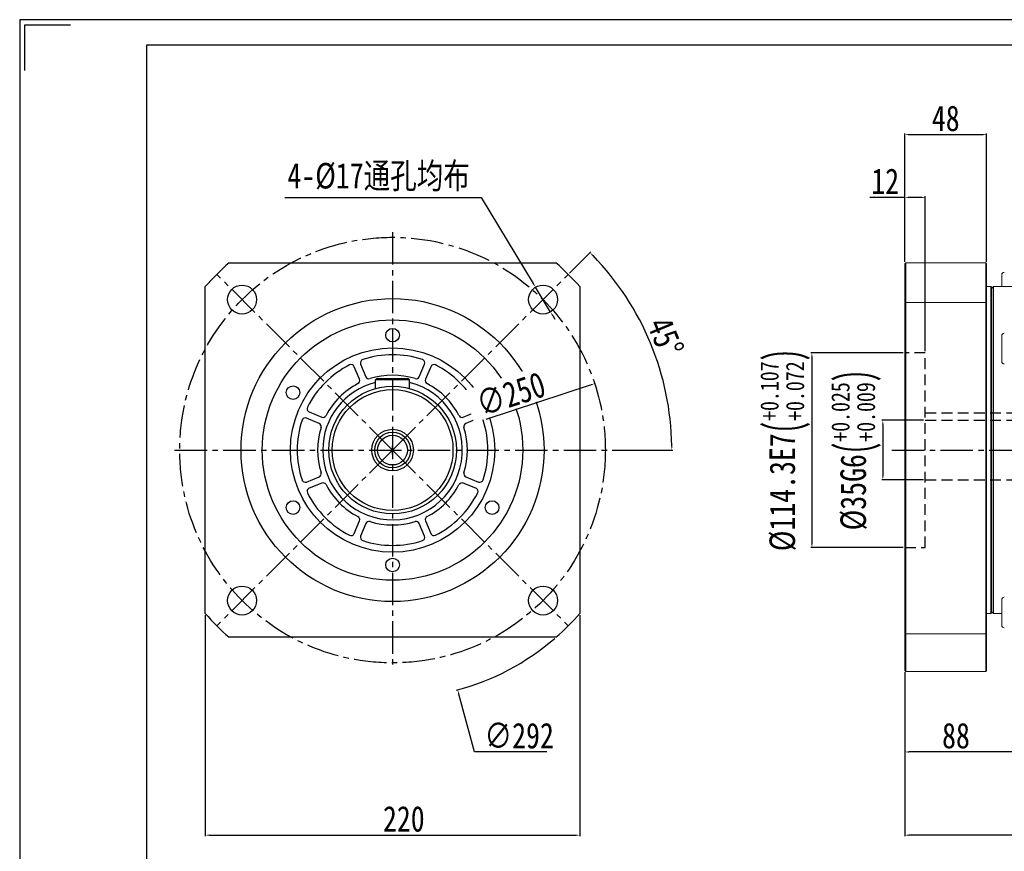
# Model space of a CAD drawing. Header units: millimetres. Extents: x 0 to 1251, y 0 to 885.
# Tile 2 of 4: x 0 to 578, y 396 to 885. Entities that reach past the tile are written whole.
import ezdxf

# ---------------------------------------------------------------- set-up
doc = ezdxf.new("R2010")
doc.units = ezdxf.units.MM
doc.linetypes.add('CENTER2', pattern=[28.575, 19.05, -3.175, 3.175, -3.175])
doc.linetypes.add('DASHED2', pattern=[9.525, 6.35, -3.175])
doc.layers.get('0').update_dxf_attribs({"lineweight": 40})
doc.layers.get('Defpoints').update_dxf_attribs({"lineweight": 13})
for name, color, linetype in [('1轮廓实线层', 7, 'Continuous'), ('3中心线层', 1, 'CENTER2'), ('4虚线层', 6, 'DASHED2'), ('7标注层', 4, 'Continuous'), ('图框_外框线', 7, 'Continuous')]:
    doc.layers.add(name, color=color, linetype=linetype)
doc.styles.add('TH_GBDIM', font='txt', dxfattribs={"width": 0.8})
doc.dimstyles.new('TH_GBDIM', dxfattribs={"dimtxt": 4, "dimasz": 2.5, "dimexe": 0.625, "dimexo": 1, "dimgap": 1, "dimtad": 1, "dimdec": 1, "dimdsep": 46, "dimtxsty": 'TH_GBDIM', "dimcen": 2.5, "dimdle": 5, "dimclrd": 1, "dimclre": 1, "dimclrt": 1, "dimadec": 0, "dimazin": 2, "dimtfac": 0.714286, "dimtdec": 1, "dimtmove": 0, "dimatfit": 3, "dimfxl": 1, "dimtolj": 1, "dimarcsym": 0})

# ---------------------------------------------------------------- blocks, each defined once
blk = doc.blocks.new('*D237')
at = {"layer": '7标注层', "color": 3, "lineweight": -2}
for p, q in [((155.81, 780.49), (271.03, 780.49)), ((271.03, 780.49), (301.72, 729.83)), ((311.82, 713.15), (303.01, 727.69)), ((313.12, 711.02), (314.41, 708.88))]:
    blk.add_line(p, q, dxfattribs=at)
at = {"layer": '7标注层', "color": 3}
for points in [[(301.36, 729.62), (302.08, 730.05), (303.01, 727.69)], [(313.47, 711.23), (312.76, 710.8), (311.82, 713.15)]]:
    blk.add_solid(points, dxfattribs=at)
at = {"layer": 'Defpoints', "color": 0}
for p in [(303.01, 727.69), (311.82, 713.15)]:
    blk.add_point(p, dxfattribs=at)
at = {"layer": '7标注层', "color": 3, "insert": (210.85, 792.38), "char_height": 15, "attachment_point": 5, "style": 'TH_GBDIM'}
blk.add_mtext('\\A1;{4-%%c17通孔均布}{}{}', dxfattribs=at)
blk = doc.blocks.new('*D238')
at = {"layer": '7标注层', "color": 3, "lineweight": -2}
for p, q in [((109.03, 535.04), (109.03, 405.19)), ((329.03, 535.04), (329.03, 405.19)), ((111.53, 405.81), (326.53, 405.81))]:
    blk.add_line(p, q, dxfattribs=at)
at = {"layer": '7标注层', "color": 3}
for points in [[(111.53, 406.23), (111.53, 405.39), (109.03, 405.81)], [(326.53, 405.39), (326.53, 406.23), (329.03, 405.81)]]:
    blk.add_solid(points, dxfattribs=at)
at = {"layer": 'Defpoints', "color": 0}
for p in [(109.03, 536.04), (329.03, 536.04), (329.03, 405.81)]:
    blk.add_point(p, dxfattribs=at)
at = {"layer": '7标注层', "color": 3, "insert": (225.65, 415.31), "char_height": 15, "attachment_point": 5, "style": 'TH_GBDIM'}
blk.add_mtext('\\A1;220', dxfattribs=at)
blk = doc.blocks.new('*U234')
at = {"layer": '3中心线层'}
blk.add_line((-51.62, -51.62), (51.62, 51.62), dxfattribs=at)
blk = doc.blocks.new('*U233')
at = {"layer": '1轮廓实线层', "color": 0, "linetype": 'ByBlock', "lineweight": -2, "transparency": 16777216}
for p, rotation in [((868.38, 3636.43), 90), ((868.38, 3533.19), 180), ((971.62, 3533.19), 270)]:
    blk.add_blockref('*U234', p, dxfattribs=dict(at, rotation=rotation))
blk.add_blockref('*U234', (971.62, 3636.43), dxfattribs=at)
blk = doc.blocks.new('*D239')
at = {"layer": '7标注层', "color": 3, "lineweight": -2}
for p, q in [((216.53, 632.04), (221.53, 632.04)), ((219.03, 629.54), (219.03, 634.54)), ((267.16, 454.7), (257.92, 488.72)), ((309.73, 454.7), (267.16, 454.7))]:
    blk.add_line(p, q, dxfattribs=at)
blk.add_arc((219.03, 632.04), 146, 284.93844, 310.71965, dxfattribs=at)
at = {"layer": '7标注层', "color": 3}
blk.add_solid([(258.33, 488.83), (257.52, 488.61), (257.27, 491.13)], dxfattribs=at)
at = {"layer": 'Defpoints', "color": 0}
for p in [(180.79, 772.94), (257.27, 491.13)]:
    blk.add_point(p, dxfattribs=at)
at = {"layer": '7标注层', "color": 3, "insert": (293.37, 464.2), "char_height": 15, "attachment_point": 5, "style": 'TH_GBDIM'}
blk.add_mtext('\\A1;{∅292}{}{}', dxfattribs=at)
blk = doc.blocks.new('*D243')
at = {"layer": '7标注层', "color": 3, "lineweight": -2}
for p, q in [((322.98, 735.98), (335.47, 748.48)), ((348.03, 632.04), (383.7, 632.04))]:
    blk.add_line(p, q, dxfattribs=at)
blk.add_arc((219.03, 632.04), 164.05, 0.87316, 44.12684, dxfattribs=at)
at = {"layer": '7标注层', "color": 3}
for points in [[(337.08, 746.55), (336.49, 745.96), (335.03, 748.04)], [(382.64, 634.53), (383.48, 634.54), (383.08, 632.04)]]:
    blk.add_solid(points, dxfattribs=at)
at = {"layer": 'Defpoints', "color": 0}
for p in [(322.27, 735.27), (377.49, 674.5), (91.03, 632.04), (219.03, 632.04), (347.03, 632.04)]:
    blk.add_point(p, dxfattribs=at)
at = {"layer": '7标注层', "color": 3, "insert": (379.37, 698.45), "char_height": 15, "attachment_point": 5, "rotation": 292.5, "style": 'TH_GBDIM'}
blk.add_mtext('\\A1;45%%d', dxfattribs=at)
blk = doc.blocks.new('*D244')
at = {"layer": '7标注层', "color": 3, "lineweight": -2}
blk.add_line((273.97, 650.12), (335.39, 670.33), dxfattribs=at)
at = {"layer": '7标注层', "color": 3}
blk.add_solid([(335.52, 669.93), (335.26, 670.72), (337.77, 671.11)], dxfattribs=at)
at = {"layer": 'Defpoints', "color": 0}
for p in [(337.77, 671.11), (100.29, 592.96)]:
    blk.add_point(p, dxfattribs=at)
at = {"layer": '7标注层', "color": 3, "insert": (288.54, 664.91), "char_height": 15, "attachment_point": 5, "rotation": 18.2149, "style": 'TH_GBDIM'}
blk.add_mtext('\\A1;∅250', dxfattribs=at)
blk = doc.blocks.new('*D245')
at = {"layer": '7标注层', "color": 3, "lineweight": -2}
for p, q in [((519, 689.19), (464.76, 689.19)), ((465.38, 686.69), (465.38, 577.39)), ((519, 574.89), (464.76, 574.89))]:
    blk.add_line(p, q, dxfattribs=at)
at = {"layer": '7标注层', "color": 3}
for points in [[(465.8, 686.69), (464.96, 686.69), (465.38, 689.19)], [(464.96, 577.39), (465.8, 577.39), (465.38, 574.89)]]:
    blk.add_solid(points, dxfattribs=at)
at = {"layer": 'Defpoints', "color": 0}
for p in [(520, 689.19), (465.38, 574.89), (520, 574.89)]:
    blk.add_point(p, dxfattribs=at)
at = {"layer": '7标注层', "color": 3, "insert": (449.73, 632.04), "char_height": 15, "attachment_point": 5, "rotation": 90, "style": 'TH_GBDIM'}
blk.add_mtext('\\A1;{%%c114.3}{}{E7\\H0.7143x;{\\H2x;\\W0.5;(}\\S+0.107^ +0.072;{\\H2x;\\W0.5;)}}', dxfattribs=at)
blk = doc.blocks.new('*D246')
at = {"layer": '7标注层', "color": 3, "lineweight": -2}
for p, q in [((531, 649.54), (506.42, 649.54)), ((507.04, 647.04), (507.04, 617.04)), ((531, 614.54), (506.42, 614.54))]:
    blk.add_line(p, q, dxfattribs=at)
at = {"layer": '7标注层', "color": 3}
for points in [[(507.46, 647.04), (506.63, 647.04), (507.04, 649.54)], [(506.63, 617.04), (507.46, 617.04), (507.04, 614.54)]]:
    blk.add_solid(points, dxfattribs=at)
at = {"layer": 'Defpoints', "color": 0}
for p in [(532, 649.54), (507.04, 614.54), (532, 614.54)]:
    blk.add_point(p, dxfattribs=at)
at = {"layer": '7标注层', "color": 3, "insert": (491.4, 632.04), "char_height": 15, "attachment_point": 5, "rotation": 90, "style": 'TH_GBDIM'}
blk.add_mtext('\\A1;{%%c35}{}{G6\\H0.7143x;{\\H2x;\\W0.5;(}\\S+0.025^ +0.009;{\\H2x;\\W0.5;)}}', dxfattribs=at)
blk = doc.blocks.new('*D253')
at = {"layer": '7标注层', "color": 3, "lineweight": -2}
for p, q in [((844, 595.54), (844, 405.19)), ((520, 501.54), (520, 405.19)), ((841.5, 405.81), (522.5, 405.81))]:
    blk.add_line(p, q, dxfattribs=at)
at = {"layer": '7标注层', "color": 3}
for points in [[(522.5, 406.23), (522.5, 405.39), (520, 405.81)], [(841.5, 405.39), (841.5, 406.23), (844, 405.81)]]:
    blk.add_solid(points, dxfattribs=at)
at = {"layer": 'Defpoints', "color": 0}
for p in [(844, 596.54), (520, 502.54), (520, 405.81)]:
    blk.add_point(p, dxfattribs=at)
at = {"layer": '7标注层', "color": 3, "insert": (682, 415.31), "char_height": 15, "attachment_point": 5, "style": 'TH_GBDIM'}
blk.add_mtext('\\A1;324', dxfattribs=at)
blk = doc.blocks.new('*D256')
at = {"layer": '7标注层', "color": 3, "lineweight": -2}
for p, q in [((608, 613.54), (608, 454.07)), ((520, 501.54), (520, 454.07)), ((605.5, 454.7), (522.5, 454.7))]:
    blk.add_line(p, q, dxfattribs=at)
at = {"layer": '7标注层', "color": 3}
for points in [[(522.5, 455.11), (522.5, 454.28), (520, 454.7)], [(605.5, 454.28), (605.5, 455.11), (608, 454.7)]]:
    blk.add_solid(points, dxfattribs=at)
at = {"layer": 'Defpoints', "color": 0}
for p in [(608, 614.54), (520, 502.54), (520, 454.7)]:
    blk.add_point(p, dxfattribs=at)
at = {"layer": '7标注层', "color": 3, "insert": (550, 464.2), "char_height": 15, "attachment_point": 5, "style": 'TH_GBDIM'}
blk.add_mtext('\\A1;88', dxfattribs=at)
blk = doc.blocks.new('*D257')
at = {"layer": '7标注层', "color": 3, "lineweight": -2}
for p, q in [((520, 742.54), (520, 781.12)), ((532, 690.19), (532, 781.12)), ((520, 780.49), (499.35, 780.49)), ((529.5, 780.49), (522.5, 780.49))]:
    blk.add_line(p, q, dxfattribs=at)
at = {"layer": '7标注层', "color": 3}
for points in [[(522.5, 780.91), (522.5, 780.08), (520, 780.49)], [(529.5, 780.08), (529.5, 780.91), (532, 780.49)]]:
    blk.add_solid(points, dxfattribs=at)
at = {"layer": 'Defpoints', "color": 0}
for p in [(520, 780.49), (520, 741.54), (532, 689.19)]:
    blk.add_point(p, dxfattribs=at)
at = {"layer": '7标注层', "color": 3, "insert": (508.42, 789.99), "char_height": 15, "attachment_point": 5, "style": 'TH_GBDIM'}
blk.add_mtext('\\A1;12', dxfattribs=at)
blk = doc.blocks.new('*D258')
at = {"layer": '7标注层', "color": 3, "lineweight": -2}
for p, q in [((520, 746.04), (520, 817.97)), ((522.5, 817.34), (565.5, 817.34)), ((568, 742.54), (568, 817.97))]:
    blk.add_line(p, q, dxfattribs=at)
at = {"layer": '7标注层', "color": 3}
for points in [[(522.5, 817.76), (522.5, 816.93), (520, 817.34)], [(565.5, 816.93), (565.5, 817.76), (568, 817.34)]]:
    blk.add_solid(points, dxfattribs=at)
at = {"layer": 'Defpoints', "color": 0}
for p in [(568, 817.34), (520, 745.04), (568, 741.54)]:
    blk.add_point(p, dxfattribs=at)
at = {"layer": '7标注层', "color": 3, "insert": (544, 826.84), "char_height": 15, "attachment_point": 5, "style": 'TH_GBDIM'}
blk.add_mtext('\\A1;48', dxfattribs=at)

msp = doc.modelspace()

# ---------------------------------------------------------------- linework, layer by layer
at = {"color": 7, "linetype": 'Continuous', "lineweight": 15}
for p, q in [((520.5, 742.04), (520, 741.54)), ((520, 718.46), (520, 741.54)), ((520.5, 742.04), (520.5, 718.64)), ((520.5, 742.04), (567.5, 742.04)), ((567.5, 718.64), (567.5, 742.04)), ((568, 741.54), (567.5, 742.04)), ((568, 741.54), (568, 718.46)), ((576.9, 728.04), (576.9, 734.94)), ((570.5, 728.04), (568, 728.04)), ((571, 727.54), (570.5, 728.04)), ((570.5, 632.04), (570.5, 728.04)), ((572, 728.04), (571, 727.04)), ((571, 727.54), (571, 632.04)), ((592, 728.04), (572, 728.04)), ((572, 728.04), (572, 536.04)), ((520.5, 718.64), (520, 718.46)), ((520, 524.23), (520, 718.46)), ((520.5, 718.64), (520.5, 524.05)), ((567.5, 718.64), (520.5, 718.64)), ((567.5, 524.05), (567.5, 718.64)), ((568, 718.46), (567.5, 718.64)), ((568, 718.46), (568, 524.23)), ((576.9, 684.15), (576.9, 699.15)), ((570.5, 536.04), (570.5, 632.04)), ((571, 632.04), (571, 536.54)), ((576.9, 529.13), (576.9, 544.13)), ((568, 536.04), (570.5, 536.04)), ((570.5, 536.04), (571, 536.54)), ((571, 537.04), (572, 536.04)), ((572, 536.04), (576.9, 536.04)), ((520.5, 524.05), (520, 524.23)), ((520, 502.54), (520, 524.23)), ((520.5, 524.05), (520.5, 502.04)), ((520.5, 524.05), (567.5, 524.05)), ((567.5, 524.05), (568, 524.23)), ((567.5, 502.04), (567.5, 524.05)), ((568, 524.23), (568, 502.54)), ((520, 502.54), (520.5, 502.04)), ((567.5, 502.04), (520.5, 502.04)), ((567.5, 502.04), (568, 502.54))]:
    msp.add_line(p, q, dxfattribs=at)
for centre, start, end in [((578.4, 734.94), 90, 180), ((578.4, 699.15), 90, 180), ((578.4, 684.15), 180, 270), ((578.4, 544.13), 90, 180), ((578.4, 529.13), 180, 270)]:
    msp.add_arc(centre, 1.5, start, end, dxfattribs=at)
at = {"layer": '1轮廓实线层', "linetype": 'Continuous', "lineweight": 30}
for p, q in [((123.03, 742.04), (315.03, 742.04)), ((109.03, 536.04), (109.03, 728.04)), ((329.03, 728.04), (329.03, 536.04)), ((200.27, 682.55), (203.34, 675.14)), ((234.72, 675.14), (237.79, 682.55)), ((199.65, 673.61), (196.57, 681.02)), ((241.49, 681.02), (238.41, 673.61)), ((209.83, 674.04), (209.03, 673.24)), ((229.03, 673.24), (209.03, 673.24)), ((209.03, 668.18), (209.03, 673.24)), ((209.83, 674.04), (228.23, 674.04)), ((228.23, 674.04), (229.03, 673.24)), ((229.03, 668.18), (229.03, 673.24)), ((170.04, 654.49), (177.46, 651.42)), ((260.6, 651.42), (268.02, 654.49)), ((175.93, 647.73), (168.51, 650.8)), ((269.55, 650.8), (262.13, 647.73)), ((168.51, 613.28), (175.93, 616.35)), ((262.13, 616.35), (269.55, 613.28)), ((177.46, 612.65), (170.04, 609.58)), ((268.02, 609.58), (260.6, 612.65)), ((196.57, 583.05), (199.65, 590.46)), ((238.41, 590.46), (241.49, 583.05)), ((203.34, 588.93), (200.27, 581.52)), ((237.79, 581.52), (234.72, 588.93)), ((315.03, 522.04), (123.03, 522.04))]:
    msp.add_line(p, q, dxfattribs=at)
for centre, radius in [((130.64, 720.42), 8.5), ((307.42, 720.42), 8.5), ((219.03, 632.04), 89), ((219.03, 632.04), 76.5), ((219.03, 699.54), 4), ((219.03, 632.04), 60), ((160.57, 665.79), 4), ((219.03, 632.04), 37.5), ((219.03, 632.04), 35.5), ((277.49, 665.79), 4), ((219.03, 632.04), 12.23), ((219.03, 632.04), 10.5), ((219.03, 632.04), 8.75), ((160.57, 598.29), 4), ((277.49, 598.29), 4), ((219.03, 564.54), 4), ((130.64, 543.65), 8.5), ((307.42, 543.65), 8.5)]:
    msp.add_circle(centre, radius, dxfattribs=at)
for centre, radius, start, end in [((219.03, 632.04), 146, 131.11209, 138.88791), ((219.03, 632.04), 146, 41.11209, 48.88791), ((202.12, 683.32), 2, 108.25198, 202.5), ((219.03, 632.04), 56, 71.74802, 108.25198), ((235.94, 683.32), 2, 337.5, 71.74802), ((219.03, 632.04), 56, 116.74802, 153.25198), ((194.73, 680.26), 2, 22.5, 116.74802), ((243.33, 680.26), 2, 63.25198, 157.5), ((219.03, 632.04), 56, 26.74802, 63.25198), ((219.03, 632.04), 41, 104.11698, 180), ((219.03, 632.04), 41, 180, 75.88302), ((219.03, 632.04), 44, 117.48854, 152.51146), ((197.8, 672.84), 2, 297.48854, 22.5), ((205.19, 675.9), 2, 202.5, 287.51146), ((219.03, 632.04), 44, 72.48854, 107.51146), ((232.87, 675.9), 2, 252.48854, 337.5), ((240.26, 672.84), 2, 157.5, 242.51146), ((219.03, 632.04), 44, 27.48854, 62.51146), ((170.81, 656.34), 2, 153.25198, 247.5), ((267.25, 656.34), 2, 292.5, 26.74802), ((219.03, 632.04), 56, 161.74802, 198.25198), ((167.75, 648.95), 2, 67.5, 161.74802), ((178.22, 653.27), 2, 247.5, 332.51146), ((259.84, 653.27), 2, 207.48854, 292.5), ((270.31, 648.95), 2, 18.25198, 112.5), ((219.03, 632.04), 56, 341.74802, 18.25198), ((219.03, 632.04), 44, 162.48854, 197.51146), ((175.16, 645.88), 2, 342.48854, 67.5), ((262.9, 645.88), 2, 112.5, 197.51146), ((219.03, 632.04), 44, 342.48854, 17.51146), ((167.75, 615.12), 2, 198.25198, 292.5), ((175.16, 618.2), 2, 292.5, 17.51146), ((262.9, 618.2), 2, 162.48854, 247.5), ((270.31, 615.12), 2, 247.5, 341.74802), ((170.81, 607.73), 2, 112.5, 206.74802), ((178.22, 610.8), 2, 27.48854, 112.5), ((219.03, 632.04), 44, 207.48854, 242.51146), ((219.03, 632.04), 44, 297.48854, 332.51146), ((259.84, 610.8), 2, 67.5, 152.51146), ((267.25, 607.73), 2, 333.25198, 67.5), ((219.03, 632.04), 56, 206.74802, 243.25198), ((219.03, 632.04), 56, 296.74802, 333.25198), ((197.8, 591.23), 2, 337.5, 62.51146), ((205.19, 588.17), 2, 72.48854, 157.5), ((219.03, 632.04), 44, 252.48854, 287.51146), ((232.87, 588.17), 2, 22.5, 107.51146), ((240.26, 591.23), 2, 117.48854, 202.5), ((194.73, 583.81), 2, 243.25198, 337.5), ((202.12, 580.75), 2, 157.5, 251.74802), ((219.03, 632.04), 56, 251.74802, 288.25198), ((235.94, 580.75), 2, 288.25198, 22.5), ((243.33, 583.81), 2, 202.5, 296.74802), ((219.03, 632.04), 146, 221.11209, 228.88791), ((219.03, 632.04), 146, 311.11209, 318.88791)]:
    msp.add_arc(centre, radius, start, end, dxfattribs=at)
at = {"layer": '3中心线层'}
for p, q in [((219.03, 760.04), (219.03, 504.04)), ((91.03, 632.04), (347.03, 632.04)), ((512.37, 632.04), (860.18, 632.04))]:
    msp.add_line(p, q, dxfattribs=at)
msp.add_circle((219.03, 632.04), 125, dxfattribs=at)
at = {"layer": '4虚线层'}
for p, q in [((532, 689.19), (520, 689.19)), ((532, 574.89), (532, 689.19)), ((532, 653.84), (608, 653.84)), ((532, 649.54), (608, 649.54)), ((532, 614.54), (608, 614.54)), ((520, 574.89), (532, 574.89))]:
    msp.add_line(p, q, dxfattribs=at)
at = {"layer": '图框_外框线', "color": 3}
msp.add_lwpolyline([(0, 0), (1251.33, 0), (1251.33, 884.87), (0, 884.87)], close=True, dxfattribs=at)
msp.add_lwpolyline([(2.98, 855.08), (2.98, 881.89), (29.79, 881.89)], dxfattribs=at)
at = {"layer": '图框_外框线', "color": 3, "lineweight": 25}
msp.add_lwpolyline([(74.48, 14.9), (1236.43, 14.9), (1236.43, 869.97), (74.48, 869.97)], close=True, dxfattribs=at)

# ---------------------------------------------------------------- block references
at = {"layer": '1轮廓实线层'}
msp.add_blockref('*U233', (-700.97, -2952.77), dxfattribs=at)

# ---------------------------------------------------------------- dimensions: what is measured, and where the dimension line sits
at = {"layer": '7标注层', "color": 3}
for base, p1, p2, picture, middle in [((568, 817.34), (520, 745.04), (568, 741.54), '*D258', (544, 826.84)), ((520, 780.49), (532, 689.19), (520, 741.54), '*D257', (508.42, 789.99))]:
    dim = msp.add_linear_dim(base=base, p1=p1, p2=p2, dimstyle='TH_GBDIM', override={"dimtxt": 15, "dimgap": 2, "dimclrd": 3, "dimclre": 3, "dimclrt": 3}, dxfattribs=at)
    dim.commit()
    dim.dimension.update_dxf_attribs({"geometry": picture, "text_midpoint": middle})
dim = msp.add_diameter_dim_2p(p1=(311.82, 713.15), p2=(303.01, 727.69), text='{4-%%c17通孔均布}{}{}', dimstyle='TH_GBDIM', override={"dimtxt": 15, "dimgap": 2, "dimtoh": 1, "dimclrd": 3, "dimclre": 3, "dimclrt": 3}, dxfattribs=at)
dim.commit()
dim.dimension.update_dxf_attribs({"geometry": '*D237', "text_midpoint": (210.85, 780.49), "dimtype": 163})
at = {"layer": '7标注层'}
dim = msp.add_diameter_dim_2p(p1=(180.79, 772.94), p2=(257.27, 491.13), text='{<>}{}{}', dimstyle='TH_GBDIM', override={"dimtxt": 15, "dimgap": 2, "dimtih": 1, "dimtoh": 1, "dimclrd": 3, "dimclre": 3, "dimclrt": 3, "dimtofl": 0}, dxfattribs=at)
dim.commit()
dim.dimension.update_dxf_attribs({"geometry": '*D239', "text_midpoint": (293.37, 454.7), "dimtype": 163})
at = {"layer": '7标注层', "color": 3}
for base, p1, p2, text, picture, middle in [((465.38, 574.89), (520, 689.19), (520, 574.89), '{%%c<>}{}{E7\\H0.7143x;{\\H2x;\\W0.5;(}\\S+0.107^ +0.072;{\\H2x;\\W0.5;)}}', '*D245', (465.38, 632.04)), ((507.04, 614.54), (532, 649.54), (532, 614.54), '{%%c<>}{}{G6\\H0.7143x;{\\H2x;\\W0.5;(}\\S+0.025^ +0.009;{\\H2x;\\W0.5;)}}', '*D246', (507.04, 632.04))]:
    dim = msp.add_linear_dim(base=base, p1=p1, p2=p2, angle=90, text=text, dimstyle='TH_GBDIM', override={"dimtxt": 15, "dimgap": 2, "dimclrd": 3, "dimclre": 3, "dimclrt": 3}, dxfattribs=at)
    dim.commit()
    dim.dimension.update_dxf_attribs({"geometry": picture, "text_midpoint": middle, "dimtype": 160})
dim = msp.add_angular_dim_2l(base=(377.49, 674.5), line1=((91.03, 632.04), (347.03, 632.04)), line2=((219.03, 632.04), (322.27, 735.27)), dimstyle='TH_GBDIM', override={"dimtxt": 15, "dimgap": 2, "dimclrd": 3, "dimclre": 3, "dimclrt": 3}, dxfattribs=at)
dim.commit()
dim.dimension.update_dxf_attribs({"geometry": '*D243', "text_midpoint": (379.37, 698.45)})
for base, p1, p2, picture, middle in [((520, 454.7), (608, 614.54), (520, 502.54), '*D256', (550, 454.7)), ((520, 405.81), (844, 596.54), (520, 502.54), '*D253', (682, 405.81)), ((329.03, 405.81), (109.03, 536.04), (329.03, 536.04), '*D238', (225.65, 405.81))]:
    dim = msp.add_linear_dim(base=base, p1=p1, p2=p2, dimstyle='TH_GBDIM', override={"dimtxt": 15, "dimgap": 2, "dimclrd": 3, "dimclre": 3, "dimclrt": 3}, dxfattribs=at)
    dim.commit()
    dim.dimension.update_dxf_attribs({"geometry": picture, "text_midpoint": middle, "dimtype": 160})

# ---------------------------------------------------------------- next in the draw order: wipeouts: each hides what was drawn before it
msp.add_wipeout([(266.89, 648.31), (260.77, 666.93), (310.09, 683.16), (316.22, 664.54)]).dxf.layer = '1轮廓实线层'

# ---------------------------------------------------------------- next in the draw order: dimensions: what is measured, and where the dimension line sits
dim = msp.add_diameter_dim_2p(p1=(100.29, 592.96), p2=(337.77, 671.11), dimstyle='TH_GBDIM', override={"dimtxt": 15, "dimgap": 2, "dimclrd": 3, "dimclre": 3, "dimclrt": 3}, dxfattribs=at)
dim.commit()
dim.dimension.update_dxf_attribs({"geometry": '*D244', "text_midpoint": (291.51, 655.89), "dimtype": 163})

doc.saveas('drawing.dxf')
